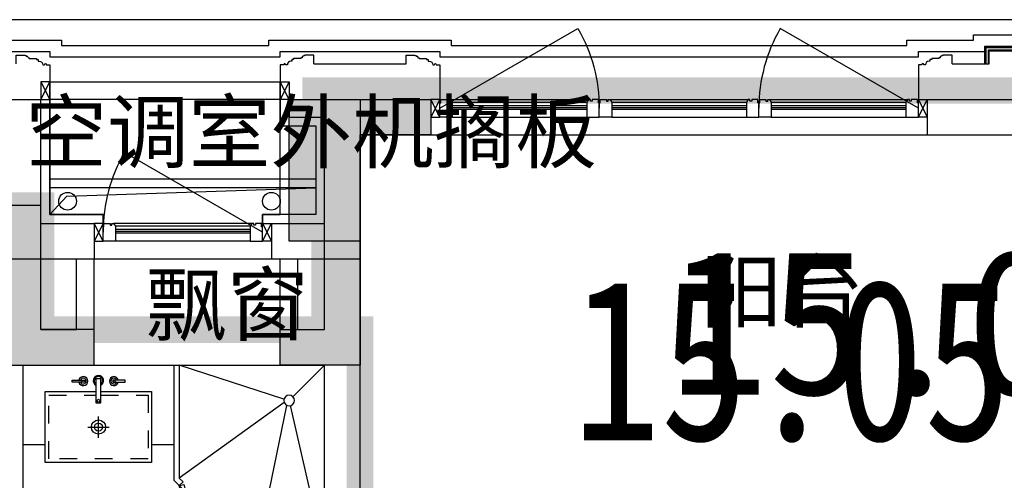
# Model space of a CAD drawing. Header units: millimetres. Extents: x 296296 to 297283, y 219875 to 220035.
# Tile 49 of 256: x 296660.96 to 296666.51, y 220021.17 to 220023.77. Entities that reach past the tile are written whole.
import ezdxf

# ---------------------------------------------------------------- set-up
doc = ezdxf.new("R2010")
doc.units = ezdxf.units.MM
doc.linetypes.add('-DASH', pattern=[0.35, 0.25, -0.1])
doc.linetypes.add('185洋房-边套（报建版）-旧规$0$洋房户型$0$DASH', pattern=[0.35, 0.25, -0.1])
doc.layers.add('$面积结果', color=7, linetype='Continuous')
doc.layers.add('面积-住宅半面积', color=1, linetype='Continuous')
doc.layers.add('面积-计容-住宅-0.5', color=1, linetype='Continuous', lineweight=0)
doc.layers.add('面积-计容-住宅-1', color=1, linetype='Continuous', lineweight=0)
doc.styles.add('dw', font='simhei.ttf')
doc.styles.get("Standard").update_dxf_attribs({"font": 'arial.ttf'})

# ---------------------------------------------------------------- blocks, each defined once
blk = doc.blocks.new('wy53eu64i765i57i78i')
for points in [[(957174.9, 192758.4), (957174.9, 191458.4), (956724.9, 191458.4), (956724.9, 191658.4), (956974.9, 191658.4), (956974.9, 192958.4), (957574.9, 192958.4), (957574.9, 192758.4)], [(955174.9, 192158.4), (955174.9, 191458.4), (955674.9, 191458.4), (955674.9, 191658.4), (955374.9, 191658.4), (955374.9, 192358.4), (954774.9, 192358.4), (954774.9, 192158.4)]]:
    blk.add_hatch(color=253).paths.add_polyline_path(points)
at = {"color": 253}
for points in [[(957174.9, 192758.4), (957174.9, 191458.4), (956724.9, 191458.4), (956724.9, 191658.4), (956974.9, 191658.4), (956974.9, 192958.4), (957574.9, 192958.4), (957574.9, 192758.4), (957174.9, 192758.4)], [(955174.9, 192158.4), (955174.9, 191458.4), (955674.9, 191458.4), (955674.9, 191658.4), (955374.9, 191658.4), (955374.9, 192358.4), (954774.9, 192358.4), (954774.9, 192158.4), (955174.9, 192158.4)]]:
    blk.add_lwpolyline(points, close=True, dxfattribs=at)
blk = doc.blocks.new('sayea5yuteaytuytrauyt')
h = blk.add_hatch()
h.set_pattern_fill('钢筋混凝土', color=253, scale=100)
h.set_pattern_definition([(45, (0, 0), (-176.776695, 176.776695), []), (50, (0, 0), (717.26018, -62.75213), [75, -825]), (355, (0, 0), (-138.75133, 752.19213), [60, -660]), (100.4514, (59.8, -5.2), (578.5094, 689.43954), [63.7402, -701.1421]), (46.1842, (0, 200), (1067.24105, -165.519), [112.5, -1237.5]), (96.6356, (88.9, 186.2), (934.6627, 974.1179), [95.6103, -1051.713]), (351.1842, (0, 200), (934.662, 974.1186), [90, -990]), (21, (100, 150), (596.90705, -402.6189), [75, -825]), (326, (100, 150), (243.31533, 725.15005), [60, -660]), (71.4514, (149.74, 116.45), (840.22263, 322.5305), [63.7402, -701.1421]), (37.5, (0, 0), (12.159855, 332.893854), [0, -652, 0, -670, 0, -662.5]), (7.5, (0, 0), (263.06954, 394.41171), [0, -382, 0, -637, 0, -252.5]), (327.5, (-223, 0), (533.822436, -22.55487), [0, -250, 0, -780, 0, -1035]), (317.5, (-323, 0), (583.18617, 100.10498), [0, -325, 0, -518, 0, -735])])
h.paths.add_polyline_path([(1007424.9, 89058.4), (1007424.9, 87258.4), (1007174.9, 87258.4), (1007174.9, 89058.4)])
h.paths.add_polyline_path([(1021574.9, 89058.4), (1021574.9, 87258.4), (1021324.9, 87258.4), (1021324.9, 89058.4)])
h.paths.add_polyline_path([(989374.9, 89058.4), (989374.9, 87258.4), (989124.9, 87258.4), (989124.9, 89058.4)])
h.paths.add_polyline_path([(1039624.9, 89058.4), (1039624.9, 87258.4), (1039374.9, 87258.4), (1039374.9, 89058.4)])
h.paths.add_polyline_path([(1014474.9, 87858.4), (1014474.9, 84858.4), (1014274.9, 84858.4), (1014274.9, 87858.4)])
h.paths.add_polyline_path([(1044574.9, 92958.4), (1044574.9, 91158.4), (1044374.9, 91158.4), (1044374.9, 92758.4), (1044074.9, 92758.4), (1044074.9, 92958.4)])
h.paths.add_polyline_path([(984374.9, 92758.4), (984374.9, 91158.4), (984174.9, 91158.4), (984174.9, 92958.4), (984674.9, 92958.4), (984674.9, 92758.4)])
h.paths.add_polyline_path([(1027974.9, 92758.4), (1027974.9, 91258.4), (1027774.9, 91258.4), (1027774.9, 92958.4), (1028324.9, 92958.4), (1028324.9, 92758.4)])
h.paths.add_polyline_path([(1000974.9, 92958.4), (1000974.9, 91258.4), (1000774.9, 91258.4), (1000774.9, 92758.4), (1000424.9, 92758.4), (1000424.9, 92958.4)])
h.paths.add_polyline_path([(1033174.9, 92958.4), (1033174.9, 91258.4), (1032974.9, 91258.4), (1032974.9, 92758.4), (1032624.9, 92758.4), (1032624.9, 92958.4)])
h.paths.add_polyline_path([(995774.9, 92758.4), (995774.9, 91258.4), (995574.9, 91258.4), (995574.9, 92958.4), (996124.9, 92958.4), (996124.9, 92758.4)])
h.paths.add_polyline_path([(1014874.9, 80258.4), (1014874.9, 80058.4), (1014274.9, 80058.4), (1014274.9, 81858.4), (1014474.9, 81858.4), (1014474.9, 80258.4)])
h.paths.add_polyline_path([(1046674.9, 92358.4), (1046674.9, 90658.4), (1046474.9, 90658.4), (1046474.9, 92158.4), (1046024.9, 92158.4), (1046024.9, 92358.4)])
h.paths.add_polyline_path([(982274.9, 92158.4), (982274.9, 90658.4), (982074.9, 90658.4), (982074.9, 92358.4), (982724.9, 92358.4), (982724.9, 92158.4)])
h.paths.add_polyline_path([(1042874.9, 80058.4), (1042874.9, 79458.4), (1042074.9, 79458.4), (1042074.9, 79658.4), (1042674.9, 79658.4), (1042674.9, 80258.4), (1043624.9, 80258.4), (1043624.9, 80058.4)])
h.paths.add_polyline_path([(1010674.9, 80058.4), (1010674.9, 79458.4), (1009874.9, 79458.4), (1009874.9, 79658.4), (1010474.9, 79658.4), (1010474.9, 80258.4), (1011424.9, 80258.4), (1011424.9, 80058.4)])
h.paths.add_polyline_path([(1018874.9, 79658.4), (1018874.9, 79458.4), (1018074.9, 79458.4), (1018074.9, 80058.4), (1017324.9, 80058.4), (1017324.9, 80258.4), (1018274.9, 80258.4), (1018274.9, 79658.4)])
h.paths.add_polyline_path([(986674.9, 79658.4), (986674.9, 79458.4), (985874.9, 79458.4), (985874.9, 80058.4), (985124.9, 80058.4), (985124.9, 80258.4), (986074.9, 80258.4), (986074.9, 79658.4)])
h.paths.add_polyline_path([(1016574.9, 92758.4), (1016574.9, 91158.4), (1016374.9, 91158.4), (1016374.9, 92158.4), (1016074.9, 92158.4), (1016074.9, 92358.4), (1016374.9, 92358.4), (1016374.9, 92958.4), (1016874.9, 92958.4), (1016874.9, 92758.4)])
h.paths.add_polyline_path([(1012374.9, 92158.4), (1012374.9, 91158.4), (1012174.9, 91158.4), (1012174.9, 92758.4), (1011874.9, 92758.4), (1011874.9, 92958.4), (1012374.9, 92958.4), (1012374.9, 92358.4), (1012674.9, 92358.4), (1012674.9, 92158.4)])
h.paths.add_polyline_path([(1031699.9, 87258.4), (1031699.9, 86658.4), (1029249.9, 86658.4), (1029249.9, 87258.4), (1029449.9, 87258.4), (1029449.9, 86858.4), (1031499.9, 86858.4), (1031499.9, 87258.4)])
h.paths.add_polyline_path([(999499.9, 87258.4), (999499.9, 86658.4), (997049.9, 86658.4), (997049.9, 87258.4), (997249.9, 87258.4), (997249.9, 86858.4), (999299.9, 86858.4), (999299.9, 87258.4)])
h.paths.add_polyline_path([(1029449.9, 89158.4), (1029449.9, 88743.4), (1029249.9, 88743.4), (1029249.9, 89358.4), (1031699.9, 89358.4), (1031699.9, 88743.4), (1031499.9, 88743.4), (1031499.9, 89158.4)])
h.paths.add_polyline_path([(999499.9, 89358.4), (999499.9, 88743.4), (999299.9, 88743.4), (999299.9, 89158.4), (997249.9, 89158.4), (997249.9, 88743.4), (997049.9, 88743.4), (997049.9, 89358.4)])
h.paths.add_polyline_path([(1026174.8, 92958.4), (1026174.8, 90058.4), (1025974.8, 90058.4), (1025974.8, 92758.4), (1025574.9, 92758.4), (1025574.9, 92958.4)])
h.paths.add_polyline_path([(1002774.9, 92758.4), (1002774.9, 90058.4), (1002574.9, 90058.4), (1002574.9, 92958.4), (1003174.9, 92958.4), (1003174.9, 92758.4)])
h.paths.add_polyline_path([(993974.9, 92958.4), (993974.9, 90058.4), (993774.9, 90058.4), (993774.9, 92758.4), (993374.9, 92758.4), (993374.9, 92958.4)])
h.paths.add_polyline_path([(1034974.9, 92758.4), (1034974.9, 90058.4), (1034774.9, 90058.4), (1034774.9, 92958.4), (1035374.9, 92958.4), (1035374.9, 92758.4)])
h.paths.add_polyline_path([(1046674.9, 83408.4), (1046674.9, 80058.4), (1046074.9, 80058.4), (1046074.9, 80258.4), (1046474.9, 80258.4), (1046474.9, 83408.4)])
h.paths.add_polyline_path([(982674.9, 80258.4), (982674.9, 80058.4), (982074.9, 80058.4), (982074.9, 83408.4), (982274.9, 83408.4), (982274.9, 80258.4)])
h.paths.add_polyline_path([(1001674.9, 89358.4), (1001674.9, 86658.4), (1001474.9, 86658.4), (1001474.9, 89158.4), (1000774.9, 89158.4), (1000774.9, 89358.4)])
h.paths.add_polyline_path([(1027274.9, 89158.4), (1027274.9, 86658.4), (1027074.9, 86658.4), (1027074.9, 89358.4), (1027974.9, 89358.4), (1027974.9, 89158.4)])
h.paths.add_polyline_path([(995074.9, 89158.4), (995074.9, 86658.4), (994874.9, 86658.4), (994874.9, 89358.4), (995774.9, 89358.4), (995774.9, 89158.4)])
h.paths.add_polyline_path([(1033874.9, 89358.4), (1033874.9, 86658.4), (1033674.9, 86658.4), (1033674.9, 89158.4), (1032974.9, 89158.4), (1032974.9, 89358.4)])
h.paths.add_polyline_path([(989374.9, 92958.4), (989374.9, 92158.4), (988974.9, 92158.4), (988974.9, 92958.4)])
h.paths.add_polyline_path([(1007574.9, 92958.4), (1007574.9, 92158.4), (1007174.9, 92158.4), (1007174.9, 92958.4)])
h.paths.add_polyline_path([(995074.9, 79658.4), (995074.9, 79258.4), (994374.9, 79258.4), (994374.9, 79658.4)])
h.paths.add_polyline_path([(1002174.9, 79658.4), (1002174.9, 79258.4), (1001474.9, 79258.4), (1001474.9, 79658.4)])
h.paths.add_polyline_path([(1027274.9, 79658.4), (1027274.9, 79258.4), (1026574.9, 79258.4), (1026574.9, 79658.4)])
h.paths.add_polyline_path([(1034374.9, 79658.4), (1034374.9, 79258.4), (1033674.9, 79258.4), (1033674.9, 79658.4)])
h.paths.add_polyline_path([(1039774.9, 92958.4), (1039774.9, 92158.4), (1039374.9, 92158.4), (1039374.9, 92958.4)])
h.paths.add_polyline_path([(1021574.9, 92958.4), (1021574.9, 92158.4), (1021174.9, 92158.4), (1021174.9, 92958.4)])
at = {"color": 253}
blk.add_lwpolyline([(989374.9, 92958.4), (989374.9, 92158.4), (988974.9, 92158.4), (988974.9, 92958.4), (989374.9, 92958.4)], close=True, dxfattribs=at)
blk = doc.blocks.new('4uyh5uj6kj67j75rykjtuk7tsik76ykj')
at = {"color": 253}
for s, p in [('空调室外机搁板', (812487.6, 434606.4)), ('阳台', (816295.6, 433705.5)), ('飘窗', (813164.5, 433632.5))]:
    blk.add_text(s, height=337.59, dxfattribs=at).set_placement(p)
blk = doc.blocks.new('*U1122')
at = {"color": 253}
for p, q in [((850, 0), (0, 0)), ((0, -1100), (0, 0)), ((0, 0), (178.8, -178.8)), ((229, -192.5), (820, 0)), ((820, 0), (820, -637.6)), ((850, 0), (850, -650)), ((227.5, -212), (820, -637.6)), ((0, -1070), (192.5, -229)), ((387.6, -1070), (212, -227.5)), ((850, -650), (400, -1100)), ((820, -637.6), (798.2, -659.3)), ((798.2, -659.3), (819.5, -680.5)), ((409.3, -1048.2), (387.6, -1070)), ((409.3, -1048.2), (430.5, -1069.5)), ((387.6, -1070), (0, -1070)), ((400, -1100), (0, -1100))]:
    blk.add_line(p, q, dxfattribs=at)
blk.add_lwpolyline([(680.4, -1212.7), (819.5, -680.5), (794.9, -674.1), (655.9, -1206.3)], close=True, dxfattribs=at)
blk.add_circle((200, -200), 30, dxfattribs=at)
blk.add_arc((711, -869.7), 344.4, 215.4598, 264.8972, dxfattribs=at)
blk = doc.blocks.new('*U1125')
at = {"color": 253}
for p, q in [((424.5, -409.9), (424.5, -289.9)), ((364.5, -349.9), (484.5, -349.9))]:
    blk.add_line(p, q, dxfattribs=at)
for points in [[(124.5, -450), (0, -450), (0, 0), (850, 0), (850, -450), (724.5, -450)], [(438, -149.9), (724.5, -149.9), (724.5, -549.9), (124.5, -549.9), (124.5, -149.9), (410.1, -149.9)]]:
    blk.add_lwpolyline(points, dxfattribs=at)
for points in [[(276.2, -84.4), (345.1, -84.4), (345.1, -96.7), (276.2, -96.7)], [(438, -213.3), (438, -78.4), (410.1, -78.4), (410.1, -213.3)], [(574.4, -84.4), (505.4, -84.4), (505.4, -96.7), (574.4, -96.7)]]:
    blk.add_lwpolyline(points, close=True, dxfattribs=at)
at = {"color": 253, "linetype": '185洋房-边套（报建版）-旧规$0$洋房户型$0$DASH', "ltscale": 0.2}
blk.add_lwpolyline([(438, -169.9), (704.5, -169.9), (704.5, -529.9), (144.5, -529.9), (144.5, -169.9), (410.1, -169.9)], dxfattribs=at)
at = {"color": 253}
for centre, radius in [((339, -90.5), 6.17), ((511.6, -90.5), 6.17), ((424.6, -201.3), 7.98), ((424.5, -349.9), 40), ((424.5, -349.9), 22.5)]:
    blk.add_circle(centre, radius, dxfattribs=at)
for centre, radius, start, end in [((339, -90.5), 25.4, 194.0486, 165.9514), ((339, -90.5), 16.6, 201.7986, 158.2014), ((424.3, -88.5), 29.3, 297.9804, 241.0365), ((424.3, -88.5), 23.8, 305.279, 233.4071), ((511.6, -90.5), 25.4, 14.0486, 345.9514), ((511.6, -90.5), 16.6, 21.7986, 338.2014)]:
    blk.add_arc(centre, radius, start, end, dxfattribs=at)
blk = doc.blocks.new('185洋房-边套（报建版）-旧规')
at = {"color": 253, "linetype": 'Continuous'}
for p, q in [((5200, 12500), (5400, 12500)), ((5400, 12100), (5400, 12500)), ((5600, 12100), (5600, 12500)), ((5600, 12500), (5700, 12500)), ((5700, 11900), (5700, 12500)), ((6750, 11900), (6750, 12500)), ((6750, 12500), (6850, 12500)), ((6850, 12100), (6850, 12500)), ((7000, 12100), (7000, 12500)), ((7000, 12500), (7200, 12500)), ((7200, 12000), (7200, 12500)), ((5400, 12100), (5600, 12100)), ((6850, 12100), (7000, 12100)), ((7200, 11000), (7200, 12000)), ((5300, 9900), (5300, 11900)), ((5300, 11900), (5400, 11900)), ((5400, 11900), (5700, 11900)), ((5400, 11900), (5400, 11900)), ((6750, 11900), (7000, 11900)), ((7000, 11000), (7000, 11900))]:
    blk.add_line(p, q, dxfattribs=at)
at = {"color": 253}
for points in [[(5450, 13400), (5450, 12750), (5750, 12750), (5750, 12700)], [(6750, 13400), (6750, 13250), (6950, 13250), (6950, 12750), (6650, 12750), (6650, 12700)], [(6950, 12950), (5450, 12950)], [(5450, 12750), (5546.2, 12854.2), (6950, 12900)], [(6950, 12900), (5450, 12900)], [(5500, 11900), (6800, 11900)]]:
    blk.add_lwpolyline(points, dxfattribs=at)
for centre in [(5550, 12825), (6700, 12825)]:
    blk.add_circle(centre, 50, dxfattribs=at)
at = {"color": 253, "extrusion": (0, 0, -1), "xscale": -1, "zscale": -1}
blk.add_blockref('*U1125', (-5300, 11900), dxfattribs=at)
at = {"color": 253, "extrusion": (0, 0, -1), "zscale": -1, "rotation": 1.6692845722e-06}
blk.add_blockref('*U1122', (-7000, 11900), dxfattribs=at)
blk = doc.blocks.new('*U1517')
at = {"color": 253}
blk.add_lwpolyline([(0, 10), (0, -40), (50, -40), (50, -37), (57, -37), (57, -34), (60, -34, 0.414214), (67, -27), (67, -24), (74, -24), (74, -21), (115, -21), (115, -16), (125, -16), (125, -6), (130, -6, 0.403991), (150, 15), (160, 15), (160, 12.5, 1), (170, 12.5), (170, 15), (190, 15), (190, 210)], format="xyb", dxfattribs=at)
blk = doc.blocks.new('*U1524')
at = {"color": 253}
for points in [[(7970, 815), (7970, 900), (7900, 900), (7900, 820), (7905, 820), (7905, 800), (7940, 800), (7940, 810), (7950, 810), (7950, 800), (7960, 800)], [(8730, 815), (8730, 900), (8800, 900), (8800, 820), (8795, 820), (8795, 800), (8760, 800), (8760, 810), (8750, 810), (8750, 800), (8740, 800)]]:
    blk.add_lwpolyline(points, close=True, dxfattribs=at)
for points in [[(7970, 900), (8730, 900)], [(7970, 855), (8730, 855)], [(7970, 845), (8730, 845)], [(7970, 835), (8730, 835)], [(7960, 800), (8740, 800)], [(7970, 815), (8730, 815)]]:
    blk.add_lwpolyline(points, dxfattribs=at)
blk = doc.blocks.new('185洋房外包（2F南入）-边-西-报建版$0$seyesryhertyheryetrye')
at = {"color": 253}
blk.add_lwpolyline([(22072.7, 23949.6), (22022.7, 23949.6), (22022.7, 23849.6), (22072.7, 23849.6)], close=True, dxfattribs=at)
for points in [[(22022.7, 23849.6), (22072.7, 23949.6)], [(22022.7, 23949.6), (22072.7, 23849.6)]]:
    blk.add_lwpolyline(points, dxfattribs=at)
blk = doc.blocks.new('*U1532')
at = {"color": 253}
for points in [[(27582.7, 24209.6), (27582.7, 24239.6), (28662.7, 24239.6), (28662.7, 24074.6)], [(27647.7, 24074.6), (27647.7, 24174.6), (28597.7, 24174.6), (28597.7, 24074.6)], [(27652.7, 24074.6), (27652.7, 24169.6), (28592.7, 24169.6), (28592.7, 24074.6)], [(27655.2, 24074.6), (27655.2, 24167.1), (28590.2, 24167.1), (28590.2, 24074.6)], [(27667.7, 24074.6), (27667.7, 24154.6), (28577.7, 24154.6), (28577.7, 24074.6)], [(27672.7, 24074.6), (27672.7, 24149.6), (28572.7, 24149.6), (28572.7, 24074.6)]]:
    blk.add_lwpolyline(points, dxfattribs=at)
blk = doc.blocks.new('185洋房外包（2F南入）-边-西-报建版')
at = {"color": 253, "linetype": 'Continuous'}
for p, q in [((21272.7, 23849.6), (22022.7, 23849.6)), ((22022.7, 23149.6), (22022.7, 23849.6)), ((23422.7, 23849.6), (23722.7, 23849.6)), ((23422.7, 23849.6), (23422.7, 23749.6)), ((23722.7, 23849.6), (24222.7, 23849.6)), ((24222.7, 23849.6), (24222.7, 23649.6)), ((27022.7, 23849.6), (28422.7, 23849.6)), ((27022.7, 23849.6), (27022.7, 23649.6)), ((23422.7, 23749.6), (23622.7, 23749.6)), ((23622.7, 23149.6), (23622.7, 23749.6)), ((23822.7, 22949.6), (23822.7, 23649.6)), ((23822.7, 23649.6), (24222.7, 23649.6)), ((27022.7, 23649.6), (28422.7, 23649.6)), ((22022.7, 23149.6), (22322.7, 23149.6)), ((22322.7, 23149.6), (22322.7, 22949.6)), ((23322.7, 23149.6), (23622.7, 23149.6)), ((23322.7, 23149.6), (23322.7, 22949.6)), ((21822.7, 22949.6), (22322.7, 22949.6)), ((23322.7, 22949.6), (23822.7, 22949.6))]:
    blk.add_line(p, q, dxfattribs=at)
at = {"color": 253}
for points in [[(32722.7, 24299.6), (18247.7, 24299.6), (18247.7, 23699.6), (9672.7, 23699.6), (9672.7, 9599.6), (16672.7, 9599.6), (16672.7, 10499.6), (19947.7, 10499.6), (19947.7, 9599.6), (28222.7, 9599.6), (28222.7, 8399.6), (32722.7, 8399.6)], [(19412.7, 24184.6), (19787.7, 24184.6), (19787.7, 24154.6), (21157.7, 24154.6), (21157.7, 24184.6), (22137.7, 24184.6), (22137.7, 24154.6), (23307.7, 24154.6), (23307.7, 24184.6), (24337.7, 24184.6), (24337.7, 24154.6), (26907.7, 24154.6), (26907.7, 24184.6), (27282.7, 24184.6)], [(19347.7, 24119.6), (19722.7, 24119.6), (19722.7, 24089.6), (21222.7, 24089.6), (21222.7, 24119.6), (22072.7, 24119.6), (22072.7, 24089.6), (23372.7, 24089.6), (23372.7, 24119.6), (24272.7, 24119.6), (24272.7, 24089.6), (26972.7, 24089.6), (26972.7, 24119.6), (27347.7, 24119.6)], [(27162.7, 24049.6), (27372.7, 24049.6), (27372.7, 24124.6), (28272.7, 24124.6), (28272.7, 24049.6), (28482.7, 24049.6)], [(23562.7, 24049.6), (24082.7, 24049.6)], [(22372.7, 23149.6), (22372.7, 23199.6), (22072.7, 23199.6), (22072.7, 23849.6)], [(23272.7, 23149.6), (23272.7, 23199.6), (23372.7, 23199.6), (23372.7, 23849.6)], [(24222.7, 23649.6), (27022.7, 23649.6)], [(22322.7, 22949.6), (23322.7, 22949.6)]]:
    blk.add_lwpolyline(points, dxfattribs=at)
for points in [[(24272.7, 23799.6), (25052.1, 24249.6, -0.131652), (25172.7, 23799.6)], [(26972.7, 23799.6), (26193.3, 24249.6, 0.131652), (26072.7, 23799.6)], [(23272.7, 23099.6), (22493.3, 23549.6, 0.131652), (22372.7, 23099.6)], [(23272.7, 23099.6), (22493.3, 23549.6, 0.131652), (22372.7, 23099.6)]]:
    blk.add_lwpolyline(points, format="xyb", dxfattribs=at)
blk.add_lwpolyline([(22072.7, 23949.6), (23372.7, 23949.6), (23372.7, 23849.6), (22072.7, 23849.6)], close=True, dxfattribs=at)
for name, p in [('*U1532', (-300, -25)), ('185洋房外包（2F南入）-边-西-报建版$0$seyesryhertyheryetrye', (0, 0))]:
    blk.add_blockref(name, p, dxfattribs=at)
at = {"color": 253, "xscale": -1, "rotation": 180}
for name, p in [('*U1517', (21882.7, 24059.6)), ('*U1517', (24082.7, 24059.6)), ('*U1524', (16372.7, 24649.6)), ('*U1524', (17272.7, 24649.6)), ('*U1524', (18172.7, 24649.6)), ('185洋房外包（2F南入）-边-西-报建版$0$seyesryhertyheryetrye', (4950, 47699.2)), ('185洋房外包（2F南入）-边-西-报建版$0$seyesryhertyheryetrye', (1250, 46999.2))]:
    blk.add_blockref(name, p, dxfattribs=at)
at = {"color": 253, "rotation": 180}
for name, p in [('*U1517', (23562.7, 24059.6)), ('*U1517', (27162.7, 24059.6)), ('185洋房外包（2F南入）-边-西-报建版$0$seyesryhertyheryetrye', (46295.4, 47699.2)), ('185洋房外包（2F南入）-边-西-报建版$0$seyesryhertyheryetrye', (44395.4, 46999.2)), ('*U1524', (31172.7, 23949.6))]:
    blk.add_blockref(name, p, dxfattribs=at)
at = {"color": 253, "xscale": -1}
blk.add_blockref('185洋房外包（2F南入）-边-西-报建版$0$seyesryhertyheryetrye', (45445.4, 0), dxfattribs=at)

msp = doc.modelspace()

# ---------------------------------------------------------------- block references
at = {"xscale": 0.001, "yscale": 0.001, "zscale": 0.001}
for name, p in [('4uyh5uj6kj67j75rykjtuk7tsik76ykj', (295848.5037, 219588.3578)), ('wy53eu64i765i57i78i', (295705.7037, 219830.3578)), ('sayea5yuteaytuytrauyt', (295673.5037, 219930.3578))]:
    msp.add_blockref(name, p, dxfattribs=at)

# ---------------------------------------------------------------- next in the draw order: block references
msp.add_blockref('185洋房-边套（报建版）-旧规', (296655.6786, 220009.9162), dxfattribs=at)

# ---------------------------------------------------------------- next in the draw order: linework, layer by layer
at = {"layer": '面积-计容-住宅-0.5', "color": 1, "linetype": '-DASH', "const_width": 0.15}
msp.add_lwpolyline([(296667.5286, 220022.7662), (296667.5286, 220022.7662), (296669.0786, 220022.7662), (296669.0786, 220020.6162), (296667.4786, 220020.6162), (296667.4786, 220020.9162), (296662.8786, 220020.9162), (296662.8786, 220022.0162), (296662.6786, 220022.0162), (296662.6786, 220022.6162), (296662.6286, 220022.6162), (296662.6286, 220023.3662), (296667.5286, 220023.3662), (296667.5286, 220022.7662), (296667.5286, 220022.7662)], dxfattribs=at)
at = {"layer": '面积-计容-住宅-1', "const_width": 0.15}
msp.add_lwpolyline([(296667.4786, 220020.9162), (296662.8786, 220020.9162), (296662.8786, 220022.0162), (296661.0786, 220022.0162), (296661.0786, 220022.7162), (296657.6786, 220022.7162), (296657.6786, 220022.1162), (296656.1786, 220022.1162), (296656.1786, 220014.4162), (296655.5286, 220014.4162), (296655.5286, 220011.0162), (296659.3786, 220011.0162), (296659.3786, 220010.4162), (296662.8786, 220010.4162), (296662.8786, 220012.1662), (296668.3786, 220012.1662), (296668.3786, 220012.1662), (296671.7786, 220012.1662), (296671.7786, 220017.1162), (296668.4786, 220017.1162), (296668.4786, 220019.6162), (296669.1786, 220019.6162), (296669.1786, 220020.6162), (296667.4786, 220020.6162)], close=True, dxfattribs=at)

# ---------------------------------------------------------------- next in the draw order: block references
at = {"xscale": 0.001, "yscale": 0.001, "zscale": 0.001}
msp.add_blockref('185洋房外包（2F南入）-边-西-报建版', (296639.0559, 219999.4666), dxfattribs=at)

# ---------------------------------------------------------------- next in the draw order: texts
at = {"layer": '$面积结果', "color": 1, "style": 'dw'}
msp.add_text('15.05', height=0.82066, dxfattribs=at).set_placement((296664.6224, 220021.6499))
at = {"layer": '面积-住宅半面积', "color": 1, "style": 'dw', "width": 0.8}
msp.add_text('15.05', height=0.91, dxfattribs=at).set_placement((296664.0774, 220021.3921))

doc.saveas('drawing.dxf')
